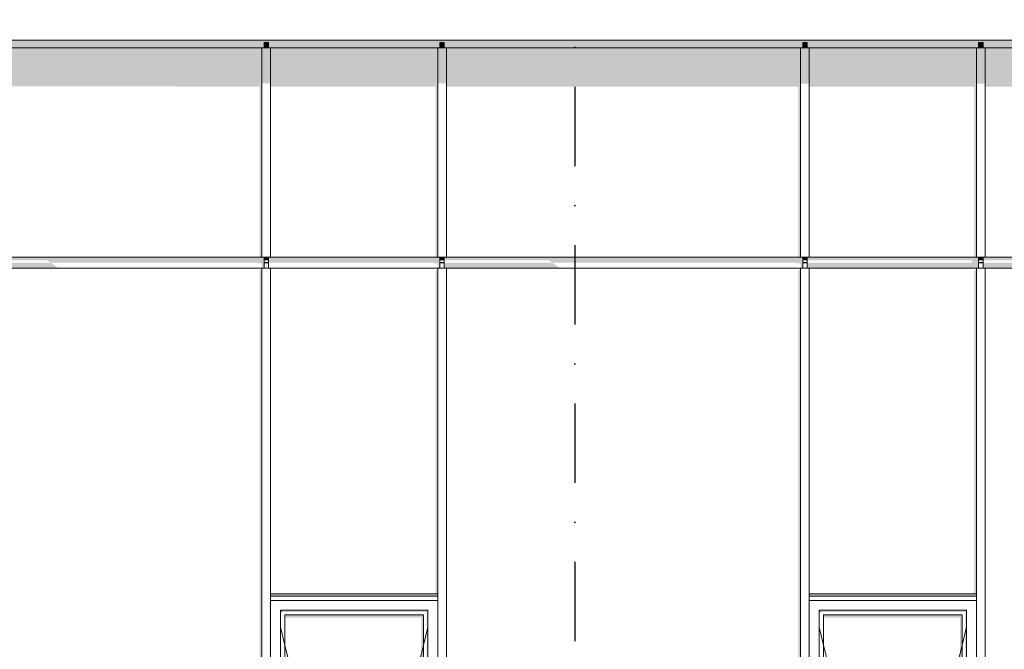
# Model space of a CAD drawing. Header units: millimetres. Extents: x 5751973 to 5786686, y -4800 to 9338.
# Tile 8 of 11: x 5765240 to 5769718, y 2820 to 5684. Entities that reach past the tile are written whole.
import ezdxf
from ezdxf.enums import TextEntityAlignment as Align

# ---------------------------------------------------------------- set-up
doc = ezdxf.new("R2010")
doc.units = ezdxf.units.MM
doc.header["$MEASUREMENT"] = 0
doc.linetypes.add('Kropki i Kreski', pattern=[720, 360, -180, 0, -180])
for name, color, linetype in [('Nowe_280-A Dachy Powłoki', 7, 'Continuous'), ('Nowe_290-A Ściany kurtynowe', 7, 'Continuous'), ('Nowe_410-K Osie', 7, 'Continuous')]:
    doc.layers.add(name, color=color, linetype=linetype)
for name, color, linetype, lineweight, true_color in [('Nowe_280-A Dachy Powłoki_Nr_pióra__61', 7, 'Continuous', 13, 0x6a6a6a), ('Nowe_290-A Ściany kurtynowe_Nr_pióra__61', 7, 'Continuous', 13, 0x6a6a6a), ('Nowe_410-K Osie_Nr_pióra__25', 7, 'Continuous', 25, 0x40a5ff)]:
    doc.layers.add(name, color=color, linetype=linetype, lineweight=lineweight, true_color=true_color)
for name, color, linetype, lineweight in [('Nowe_290-A Ściany kurtynowe_Nr_pióra__3', 7, 'Continuous', 13), ('Nowe_290-A Ściany kurtynowe_Nr_pióra__83', 7, 'Continuous', 13), ('Nowe_290-A Ściany kurtynowe_Nr_pióra__87', 7, 'Continuous', 13), ('Nowe_410-K Osie_Nr_pióra__1', 7, 'Continuous', 13)]:
    doc.layers.add(name, color=color, linetype=linetype, lineweight=lineweight)
doc.styles.add('STYL_AUTOMATYCZNY_1', font='arial.ttf')

# ---------------------------------------------------------------- blocks, each defined once
blk = doc.blocks.new('ElemPrzekroju_14', base_point=(5361781.8, 0))
at = {"layer": 'Nowe_280-A Dachy Powłoki_Nr_pióra__61', "linetype": 'Continuous', "lineweight": 0, "true_color": 0x1a1a1a}
blk.add_hatch(color=250, dxfattribs=at).paths.add_polyline_path([(5760635.6, 5580.4), (5762251.2, 5580.4), (5773059.4, 5580.3), (5773059.5, 5581), (5773060.4, 5589.9), (5760635.6, 5589.9)])
at = {"layer": 'Nowe_280-A Dachy Powłoki_Nr_pióra__61', "color": 251, "linetype": 'Continuous', "lineweight": 13, "true_color": 0x6a6a6a}
blk.add_line((5779445.6, 5589.9), (5760635.6, 5589.9), dxfattribs=at)
blk = doc.blocks.new('ElemPrzekroju_18', base_point=(5361781.8, 0))
at = {"layer": 'Nowe_290-A Ściany kurtynowe_Nr_pióra__61', "linetype": 'Continuous', "lineweight": 0, "true_color": 0x1a1a1a}
for points in [[(5766426.2, 2990.3), (5766433.3, 2990.3), (5766426.2, 2997.4)], [(5766426.2, 2997.4), (5766433.3, 2990.3), (5767089.2, 2990.3), (5767096.2, 2997.4)], [(5767076.2, 2977.4), (5766446.2, 2977.4), (5766446.2, 2963.3), (5767066.2, 2963.3), (5767066.2, 1601.2), (5767076.2, 1601.2)], [(5767096.2, 2997.4), (5767089.2, 2990.3), (5767091.2, 2990.3), (5767091.2, 1586.2), (5767096.2, 1581.2)], [(5767091.2, 1581.2), (5767096.2, 1581.2), (5767091.2, 1586.2)], [(5766381.2, 1516.2), (5766381.2, 1506.2), (5767141.2, 1506.2), (5767141.2, 1516.2)]]:
    blk.add_hatch(color=250, dxfattribs=at).paths.add_polyline_path(points)
at = {"layer": 'Nowe_290-A Ściany kurtynowe_Nr_pióra__3', "color": 7, "linetype": 'Continuous', "lineweight": 13}
for p, q in [((5766426.2, 2920.6), (5766446.2, 2839.1)), ((5767096.2, 2920.6), (5767076.2, 2839.1)), ((5766446.2, 2839.1), (5766750.2, 1601.2)), ((5767076.2, 2839.1), (5766772.3, 1601.2)), ((5766750.2, 1601.2), (5766755.1, 1581.2)), ((5766772.3, 1601.2), (5766767.4, 1581.2))]:
    blk.add_line(p, q, dxfattribs=at)
at = {"layer": 'Nowe_290-A Ściany kurtynowe_Nr_pióra__83', "color": 7, "linetype": 'Continuous', "lineweight": 13}
for p, q in [((5767141.2, 3072.4), (5766381.2, 3072.4)), ((5766381.2, 3042.4), (5766381.2, 1536.2)), ((5767141.2, 3042.4), (5766381.2, 3042.4)), ((5767141.2, 1536.2), (5767141.2, 3042.4)), ((5766426.2, 1581.2), (5766426.2, 2997.4)), ((5766426.2, 2997.4), (5767096.2, 2997.4)), ((5766446.2, 2977.4), (5767076.2, 2977.4)), ((5766446.2, 1601.2), (5766446.2, 2977.4)), ((5767076.2, 2977.4), (5767076.2, 1601.2)), ((5767096.2, 2997.4), (5767096.2, 1581.2)), ((5767096.2, 1581.2), (5766426.2, 1581.2)), ((5767076.2, 1601.2), (5766446.2, 1601.2)), ((5766381.2, 1536.2), (5767141.2, 1536.2)), ((5766381.2, 1506.2), (5767141.2, 1506.2))]:
    blk.add_line(p, q, dxfattribs=at)
blk = doc.blocks.new('ElemPrzekroju_19', base_point=(5361781.8, 0))
at = {"layer": 'Nowe_290-A Ściany kurtynowe_Nr_pióra__61', "linetype": 'Continuous', "lineweight": 0, "true_color": 0x1a1a1a}
for points in [[(5768876.2, 2990.3), (5768883.3, 2990.3), (5768876.2, 2997.4)], [(5768876.2, 2997.4), (5768883.3, 2990.3), (5769539.2, 2990.3), (5769546.2, 2997.4)], [(5769526.2, 2977.4), (5768896.2, 2977.4), (5768896.2, 2963.3), (5769516.2, 2963.3), (5769516.2, 1601.2), (5769526.2, 1601.2)], [(5769539.2, 2990.3), (5769541.2, 2990.3), (5769541.2, 1586.2), (5769546.2, 1581.2), (5769546.2, 2997.4)], [(5769541.2, 1581.2), (5769546.2, 1581.2), (5769541.2, 1586.2)], [(5768831.2, 1506.2), (5769591.2, 1506.2), (5769591.2, 1516.2), (5768831.2, 1516.2)]]:
    blk.add_hatch(color=250, dxfattribs=at).paths.add_polyline_path(points)
at = {"layer": 'Nowe_290-A Ściany kurtynowe_Nr_pióra__3', "color": 7, "linetype": 'Continuous', "lineweight": 13}
for p, q in [((5768876.2, 2920.6), (5768896.2, 2839.1)), ((5769546.2, 2920.6), (5769526.2, 2839.1)), ((5768896.2, 2839.1), (5769200.2, 1601.2)), ((5769526.2, 2839.1), (5769222.3, 1601.2)), ((5769200.2, 1601.2), (5769205.1, 1581.2)), ((5769222.3, 1601.2), (5769217.4, 1581.2))]:
    blk.add_line(p, q, dxfattribs=at)
at = {"layer": 'Nowe_290-A Ściany kurtynowe_Nr_pióra__83', "color": 7, "linetype": 'Continuous', "lineweight": 13}
for p, q in [((5769591.2, 3072.4), (5768831.2, 3072.4)), ((5768831.2, 3042.4), (5768831.2, 1536.2)), ((5769591.2, 3042.4), (5768831.2, 3042.4)), ((5769591.2, 1536.2), (5769591.2, 3042.4)), ((5768876.2, 1581.2), (5768876.2, 2997.4)), ((5768876.2, 2997.4), (5769546.2, 2997.4)), ((5768896.2, 2977.4), (5769526.2, 2977.4)), ((5768896.2, 1601.2), (5768896.2, 2977.4)), ((5769526.2, 2977.4), (5769526.2, 1601.2)), ((5769546.2, 2997.4), (5769546.2, 1581.2)), ((5769546.2, 1581.2), (5768876.2, 1581.2)), ((5769526.2, 1601.2), (5768896.2, 1601.2)), ((5768831.2, 1536.2), (5769591.2, 1536.2)), ((5768831.2, 1506.2), (5769591.2, 1506.2))]:
    blk.add_line(p, q, dxfattribs=at)
blk = doc.blocks.new('ElemPrzekroju_20', base_point=(5361781.8, 0))
at = {"layer": 'Nowe_290-A Ściany kurtynowe_Nr_pióra__61', "linetype": 'Continuous', "lineweight": 0, "true_color": 0x1a1a1a}
blk.add_hatch(color=250, dxfattribs=at).paths.add_polyline_path([(5768831.2, 3062.4), (5769591.2, 3062.4), (5769591.2, 4553.5), (5769581.2, 4539.4), (5769581.2, 3072.4), (5768831.2, 3072.4)])
at = {"layer": 'Nowe_290-A Ściany kurtynowe_Nr_pióra__87', "color": 7, "linetype": 'Continuous', "lineweight": 13}
for p, q in [((5768811.2, 4578.5), (5768801.2, 4578.5)), ((5768801.2, 4578.5), (5768801.2, 4553.5)), ((5769621.2, 4578.5), (5769611.2, 4578.5)), ((5769621.2, 4553.5), (5769621.2, 4578.5)), ((5769591.2, 4553.5), (5768831.2, 4553.5))]:
    blk.add_line(p, q, dxfattribs=at)
blk = doc.blocks.new('ElemPrzekroju_21', base_point=(5361781.8, 0))
at = {"layer": 'Nowe_290-A Ściany kurtynowe_Nr_pióra__61', "linetype": 'Continuous', "lineweight": 0, "true_color": 0x1a1a1a}
for points in [[(5771241.2, 4553.5), (5771231.2, 4539.3), (5771231.2, 25), (5771241.2, 25)], [(5769601.2, 25), (5769601.2, 10.9), (5769611.2, 10.9), (5769611.2, 25)], [(5771261.2, 25), (5771261.2, 10.9), (5771271.2, 10.9), (5771271.2, 25)]]:
    blk.add_hatch(color=250, dxfattribs=at).paths.add_polyline_path(points)
at = {"layer": 'Nowe_290-A Ściany kurtynowe_Nr_pióra__87', "color": 7, "linetype": 'Continuous', "lineweight": 13}
for p, q in [((5769611.2, 4578.5), (5769601.2, 4578.5)), ((5769601.2, 4578.5), (5769601.2, 4553.5)), ((5771271.2, 4578.5), (5771261.2, 4578.5)), ((5771271.2, 4553.5), (5771271.2, 4578.5)), ((5771241.2, 4553.5), (5769631.2, 4553.5)), ((5769601.2, 25), (5769601.2, 0)), ((5769631.2, 25), (5771241.2, 25)), ((5771271.2, 0), (5771271.2, 25))]:
    blk.add_line(p, q, dxfattribs=at)
blk = doc.blocks.new('ElemPrzekroju_60', base_point=(5361781.8, 0))
at = {"layer": 'Nowe_290-A Ściany kurtynowe_Nr_pióra__61', "linetype": 'Continuous', "lineweight": 0, "true_color": 0x1a1a1a}
for points in [[(5764721.2, 4578.6), (5764711.2, 4578.6), (5764711.2, 4578.6), (5764721.2, 4578.6)], [(5766351.2, 4603.5), (5764721.2, 4603.6), (5764721.2, 4589.5), (5765364.6, 4589.5), (5765380.1, 4578.6), (5764721.2, 4578.6), (5764721.2, 4553.6), (5765415.4, 4553.6), (5765380.1, 4578.6), (5766321.2, 4578.5), (5766321.2, 4575.3), (5766341.2, 4575.3), (5766341.2, 4564.5), (5766341.3, 4564.5), (5766341.2, 4564.4), (5766341.2, 4553.5), (5766351.2, 4553.5)]]:
    blk.add_hatch(color=250, dxfattribs=at).paths.add_polyline_path(points)
at = {"layer": 'Nowe_290-A Ściany kurtynowe_Nr_pióra__87', "color": 7, "linetype": 'Continuous', "lineweight": 13}
for p, q in [((5766351.2, 4603.5), (5764721.2, 4603.6)), ((5766361.2, 4578.5), (5766361.2, 4578.6))]:
    blk.add_line(p, q, dxfattribs=at)
blk = doc.blocks.new('ElemPrzekroju_61', base_point=(5361781.8, 0))
at = {"layer": 'Nowe_290-A Ściany kurtynowe_Nr_pióra__61', "linetype": 'Continuous', "lineweight": 0, "true_color": 0x1a1a1a}
blk.add_hatch(color=250, dxfattribs=at).paths.add_polyline_path([(5766361.2, 4578.5), (5766371.2, 4578.5), (5767121.2, 4578.5), (5767121.2, 4575.3), (5767141.2, 4575.3), (5767141.2, 4564.5), (5767141.3, 4564.5), (5767141.2, 4564.4), (5767141.2, 4553.5), (5767151.2, 4553.5), (5767151.2, 4603.5), (5766371.2, 4603.5), (5766371.2, 4578.6), (5766361.2, 4578.6)])
at = {"layer": 'Nowe_290-A Ściany kurtynowe_Nr_pióra__87', "color": 7, "linetype": 'Continuous', "lineweight": 13}
for p, q in [((5767151.2, 4603.5), (5766371.2, 4603.5)), ((5767161.2, 4578.5), (5767161.2, 4578.6))]:
    blk.add_line(p, q, dxfattribs=at)
blk = doc.blocks.new('ElemPrzekroju_62', base_point=(5361781.8, 0))
at = {"layer": 'Nowe_290-A Ściany kurtynowe_Nr_pióra__61', "linetype": 'Continuous', "lineweight": 0, "true_color": 0x1a1a1a}
for points in [[(5767161.2, 4578.6), (5767161.2, 4578.5), (5767171.2, 4578.5), (5767171.2, 4578.6)], [(5767171.2, 4578.5), (5767171.2, 4553.6), (5767697.2, 4553.6), (5767661.9, 4578.5), (5768771.2, 4578.5), (5768771.2, 4575.3), (5768791.2, 4575.3), (5768791.2, 4564.5), (5768791.3, 4564.5), (5768791.2, 4564.4), (5768791.2, 4553.5), (5768801.2, 4553.5), (5768801.2, 4603.5), (5767171.2, 4603.5), (5767171.2, 4589.5), (5767646.4, 4589.5), (5767661.9, 4578.5)]]:
    blk.add_hatch(color=250, dxfattribs=at).paths.add_polyline_path(points)
at = {"layer": 'Nowe_290-A Ściany kurtynowe_Nr_pióra__87', "color": 7, "linetype": 'Continuous', "lineweight": 13}
for p, q in [((5768801.2, 4603.5), (5767171.2, 4603.5)), ((5768811.2, 4578.5), (5768811.2, 4578.6))]:
    blk.add_line(p, q, dxfattribs=at)
blk = doc.blocks.new('ElemPrzekroju_63', base_point=(5361781.8, 0))
at = {"layer": 'Nowe_290-A Ściany kurtynowe_Nr_pióra__61', "linetype": 'Continuous', "lineweight": 0, "true_color": 0x1a1a1a}
for points in [[(5768811.2, 4578.5), (5768821.2, 4578.5), (5768821.2, 4578.6), (5768811.2, 4578.6)], [(5769601.2, 4603.5), (5768821.2, 4603.5), (5768821.2, 4589.5), (5769571.2, 4589.5), (5769571.2, 4578.5), (5768821.2, 4578.5), (5768821.2, 4553.6), (5769591.2, 4553.6), (5769591.2, 4553.5), (5769601.2, 4553.5)]]:
    blk.add_hatch(color=250, dxfattribs=at).paths.add_polyline_path(points)
at = {"layer": 'Nowe_290-A Ściany kurtynowe_Nr_pióra__87', "color": 7, "linetype": 'Continuous', "lineweight": 13}
for p, q in [((5769601.2, 4603.5), (5768821.2, 4603.5)), ((5769611.2, 4578.5), (5769611.2, 4578.6))]:
    blk.add_line(p, q, dxfattribs=at)
blk = doc.blocks.new('ElemPrzekroju_64', base_point=(5361781.8, 0))
at = {"layer": 'Nowe_290-A Ściany kurtynowe_Nr_pióra__61', "linetype": 'Continuous', "lineweight": 0, "true_color": 0x1a1a1a}
for points in [[(5769611.2, 4578.5), (5769621.2, 4578.5), (5769621.2, 4578.6), (5769611.2, 4578.6)], [(5769621.2, 4603.5), (5769621.2, 4589.5), (5771221.2, 4589.5), (5771221.2, 4578.5), (5769621.2, 4578.5), (5769621.2, 4553.6), (5771241.2, 4553.6), (5771241.2, 4553.5), (5771251.2, 4553.5), (5771251.2, 4603.5)]]:
    blk.add_hatch(color=250, dxfattribs=at).paths.add_polyline_path(points)
at = {"layer": 'Nowe_290-A Ściany kurtynowe_Nr_pióra__87', "color": 7, "linetype": 'Continuous', "lineweight": 13}
for p, q in [((5771251.2, 4603.5), (5769621.2, 4603.5)), ((5771261.2, 4578.5), (5771261.2, 4578.6))]:
    blk.add_line(p, q, dxfattribs=at)
blk = doc.blocks.new('ElemPrzekroju_68', base_point=(5361781.8, 0))
at = {"layer": 'Nowe_290-A Ściany kurtynowe_Nr_pióra__61', "linetype": 'Continuous', "lineweight": 0, "true_color": 0x1a1a1a}
blk.add_hatch(color=250, dxfattribs=at).paths.add_polyline_path([(5766381.2, 3062.4), (5767141.2, 3062.4), (5767141.2, 4553.5), (5767131.2, 4539.4), (5767131.2, 3072.4), (5766381.2, 3072.4)])
at = {"layer": 'Nowe_290-A Ściany kurtynowe_Nr_pióra__87', "color": 7, "linetype": 'Continuous', "lineweight": 13}
for p, q in [((5766361.2, 4578.5), (5766351.2, 4578.5)), ((5766351.2, 4578.5), (5766351.2, 4553.5)), ((5767171.2, 4578.5), (5767161.2, 4578.5)), ((5767171.2, 4553.5), (5767171.2, 4578.5)), ((5767141.2, 4553.5), (5766381.2, 4553.5))]:
    blk.add_line(p, q, dxfattribs=at)
blk = doc.blocks.new('ElemPrzekroju_69', base_point=(5361781.8, 0))
at = {"layer": 'Nowe_290-A Ściany kurtynowe_Nr_pióra__61', "linetype": 'Continuous', "lineweight": 0, "true_color": 0x1a1a1a}
for points in [[(5768781.2, 4539.4), (5768781.2, 25), (5768791.2, 25), (5768791.2, 4553.5)], [(5767151.2, 25), (5767151.2, 10.9), (5767161.2, 10.9), (5767161.2, 25)], [(5768811.2, 10.9), (5768821.2, 10.9), (5768821.2, 25), (5768811.2, 25)]]:
    blk.add_hatch(color=250, dxfattribs=at).paths.add_polyline_path(points)
at = {"layer": 'Nowe_290-A Ściany kurtynowe_Nr_pióra__87', "color": 7, "linetype": 'Continuous', "lineweight": 13}
for p, q in [((5767161.2, 4578.5), (5767151.2, 4578.5)), ((5767151.2, 4578.5), (5767151.2, 4553.5)), ((5768821.2, 4578.5), (5768811.2, 4578.5)), ((5768821.2, 4553.5), (5768821.2, 4578.5)), ((5768791.2, 4553.5), (5767181.2, 4553.5)), ((5767151.2, 25), (5767151.2, 0)), ((5767181.2, 25), (5768791.2, 25)), ((5768821.2, 0), (5768821.2, 25))]:
    blk.add_line(p, q, dxfattribs=at)
blk = doc.blocks.new('ElemPrzekroju_70', base_point=(5361781.8, 0))
at = {"layer": 'Nowe_290-A Ściany kurtynowe_Nr_pióra__61', "linetype": 'Continuous', "lineweight": 0, "true_color": 0x1a1a1a}
for points in [[(5766341.2, 4553.5), (5766331.2, 4539.4), (5766331.2, 25), (5766341.2, 25)], [(5764701.2, 25), (5764701.2, 10.9), (5764711.2, 10.9), (5764711.2, 25)], [(5766361.2, 10.9), (5766371.2, 10.9), (5766371.2, 25), (5766361.2, 25)]]:
    blk.add_hatch(color=250, dxfattribs=at).paths.add_polyline_path(points)
at = {"layer": 'Nowe_290-A Ściany kurtynowe_Nr_pióra__87', "color": 7, "linetype": 'Continuous', "lineweight": 13}
for p, q in [((5764711.2, 4578.6), (5764701.2, 4578.6)), ((5764701.2, 4578.6), (5764701.2, 4553.6)), ((5766371.2, 4578.5), (5766361.2, 4578.5)), ((5766371.2, 4553.5), (5766371.2, 4578.5)), ((5766341.2, 4553.5), (5764731.2, 4553.6)), ((5764701.2, 25), (5764701.2, 0)), ((5764731.2, 25), (5766341.2, 25)), ((5766371.2, 0), (5766371.2, 25))]:
    blk.add_line(p, q, dxfattribs=at)
blk = doc.blocks.new('ElemPrzekroju_75', base_point=(5361781.8, 0))
at = {"layer": 'Nowe_290-A Ściany kurtynowe_Nr_pióra__61', "linetype": 'Continuous', "lineweight": 0, "true_color": 0x1a1a1a}
for points in [[(5768821.2, 4603.5), (5769601.2, 4603.5), (5769601.2, 4603.6), (5768821.2, 4603.6)], [(5769611.2, 4578.6), (5769601.2, 4578.6), (5769601.2, 4578.5), (5769611.2, 4578.5)]]:
    blk.add_hatch(color=250, dxfattribs=at).paths.add_polyline_path(points)
at = {"layer": 'Nowe_290-A Ściany kurtynowe_Nr_pióra__87', "color": 7, "linetype": 'Continuous', "lineweight": 13}
blk.add_line((5768821.2, 4553.6), (5769601.2, 4553.6), dxfattribs=at)
blk = doc.blocks.new('ElemPrzekroju_76', base_point=(5361781.8, 0))
at = {"layer": 'Nowe_290-A Ściany kurtynowe_Nr_pióra__61', "linetype": 'Continuous', "lineweight": 0, "true_color": 0x1a1a1a}
for points in [[(5767151.2, 4603.6), (5766371.2, 4603.6), (5766371.2, 4603.5), (5767151.2, 4603.5)], [(5767151.2, 4578.6), (5767151.2, 4578.5), (5767161.2, 4578.5), (5767161.2, 4578.6)]]:
    blk.add_hatch(color=250, dxfattribs=at).paths.add_polyline_path(points)
at = {"layer": 'Nowe_290-A Ściany kurtynowe_Nr_pióra__87', "color": 7, "linetype": 'Continuous', "lineweight": 13}
blk.add_line((5766371.2, 4553.6), (5767151.2, 4553.6), dxfattribs=at)
blk = doc.blocks.new('ElemPrzekroju_81', base_point=(5361781.8, 0))
at = {"layer": 'Nowe_290-A Ściany kurtynowe_Nr_pióra__61', "linetype": 'Continuous', "lineweight": 0, "true_color": 0x1a1a1a}
for points in [[(5764721.2, 4603.6), (5766351.2, 4603.5), (5766351.2, 4603.6), (5764721.2, 4603.6)], [(5766361.2, 4578.6), (5766351.2, 4578.6), (5766351.2, 4578.5), (5766361.2, 4578.5)]]:
    blk.add_hatch(color=250, dxfattribs=at).paths.add_polyline_path(points)
at = {"layer": 'Nowe_290-A Ściany kurtynowe_Nr_pióra__87', "color": 7, "linetype": 'Continuous', "lineweight": 13}
blk.add_line((5764721.2, 4553.6), (5766351.2, 4553.6), dxfattribs=at)
blk = doc.blocks.new('ElemPrzekroju_82', base_point=(5361781.8, 0))
at = {"layer": 'Nowe_290-A Ściany kurtynowe_Nr_pióra__61', "linetype": 'Continuous', "lineweight": 0, "true_color": 0x1a1a1a}
for points in [[(5767171.2, 4603.6), (5767171.2, 4603.5), (5768801.2, 4603.5), (5768801.2, 4603.6)], [(5768811.2, 4578.6), (5768801.2, 4578.6), (5768801.2, 4578.5), (5768811.2, 4578.5)]]:
    blk.add_hatch(color=250, dxfattribs=at).paths.add_polyline_path(points)
at = {"layer": 'Nowe_290-A Ściany kurtynowe_Nr_pióra__87', "color": 7, "linetype": 'Continuous', "lineweight": 13}
blk.add_line((5767171.2, 4553.6), (5768801.2, 4553.6), dxfattribs=at)
blk = doc.blocks.new('ElemPrzekroju_83', base_point=(5361781.8, 0))
at = {"layer": 'Nowe_290-A Ściany kurtynowe_Nr_pióra__61', "linetype": 'Continuous', "lineweight": 0, "true_color": 0x1a1a1a}
for points in [[(5769621.2, 4603.6), (5769621.2, 4603.5), (5771251.2, 4603.5), (5771251.2, 4603.6)], [(5771251.2, 4578.6), (5771251.2, 4578.5), (5771261.2, 4578.5), (5771261.2, 4578.6)]]:
    blk.add_hatch(color=250, dxfattribs=at).paths.add_polyline_path(points)
at = {"layer": 'Nowe_290-A Ściany kurtynowe_Nr_pióra__87', "color": 7, "linetype": 'Continuous', "lineweight": 13}
blk.add_line((5769621.2, 4553.6), (5771251.2, 4553.6), dxfattribs=at)
blk = doc.blocks.new('ElemPrzekroju_95', base_point=(5361781.8, 0))
at = {"layer": 'Nowe_290-A Ściany kurtynowe_Nr_pióra__61', "linetype": 'Continuous', "lineweight": 0, "true_color": 0x1a1a1a}
blk.add_hatch(color=250, dxfattribs=at).paths.add_polyline_path([(5764721.2, 5580.4), (5764721.2, 5555.4), (5766351.2, 5555.3), (5766351.2, 5580.3)])
blk = doc.blocks.new('ElemPrzekroju_96', base_point=(5361781.8, 0))
at = {"layer": 'Nowe_290-A Ściany kurtynowe_Nr_pióra__61', "linetype": 'Continuous', "lineweight": 0, "true_color": 0x1a1a1a}
blk.add_hatch(color=250, dxfattribs=at).paths.add_polyline_path([(5766371.2, 5580.3), (5766371.2, 5555.3), (5767151.2, 5555.3), (5767151.2, 5580.3)])
blk = doc.blocks.new('ElemPrzekroju_97', base_point=(5361781.8, 0))
at = {"layer": 'Nowe_290-A Ściany kurtynowe_Nr_pióra__61', "linetype": 'Continuous', "lineweight": 0, "true_color": 0x1a1a1a}
blk.add_hatch(color=250, dxfattribs=at).paths.add_polyline_path([(5767171.2, 5580.3), (5767171.2, 5555.3), (5768801.2, 5555.3), (5768801.2, 5580.3)])
blk = doc.blocks.new('ElemPrzekroju_98', base_point=(5361781.8, 0))
at = {"layer": 'Nowe_290-A Ściany kurtynowe_Nr_pióra__61', "linetype": 'Continuous', "lineweight": 0, "true_color": 0x1a1a1a}
blk.add_hatch(color=250, dxfattribs=at).paths.add_polyline_path([(5768821.2, 5580.3), (5768821.2, 5555.3), (5769601.2, 5555.3), (5769601.2, 5580.3)])
blk = doc.blocks.new('ElemPrzekroju_99', base_point=(5361781.8, 0))
at = {"layer": 'Nowe_290-A Ściany kurtynowe_Nr_pióra__61', "linetype": 'Continuous', "lineweight": 0, "true_color": 0x1a1a1a}
blk.add_hatch(color=250, dxfattribs=at).paths.add_polyline_path([(5769621.2, 5580.3), (5769621.2, 5555.3), (5771251.2, 5555.3), (5771251.2, 5580.3)])
blk = doc.blocks.new('ElemPrzekroju_105', base_point=(5361781.8, 0))
at = {"layer": 'Nowe_290-A Ściany kurtynowe_Nr_pióra__61', "linetype": 'Continuous', "lineweight": 0, "true_color": 0x1a1a1a}
for points in [[(5764701.2, 5555.4), (5764711.2, 5555.4), (5764711.2, 5580.4), (5764701.2, 5580.4)], [(5766341.2, 5555.3), (5764731.2, 5555.4), (5764731.2, 5380.2), (5766331.2, 5379.7), (5766331.2, 4603.6), (5766341.2, 4603.6)], [(5766361.2, 5555.3), (5766371.2, 5555.3), (5766371.2, 5580.3), (5766361.2, 5580.3)], [(5764701.2, 4589.5), (5764711.2, 4589.5), (5764711.2, 4603.6), (5764701.2, 4603.6)], [(5766371.2, 4603.6), (5766361.2, 4603.6), (5766361.2, 4589.5), (5766371.2, 4589.5)]]:
    blk.add_hatch(color=250, dxfattribs=at).paths.add_polyline_path(points)
at = {"layer": 'Nowe_290-A Ściany kurtynowe_Nr_pióra__87', "color": 7, "linetype": 'Continuous', "lineweight": 13}
for p, q in [((5764711.2, 5580.4), (5764701.2, 5580.4)), ((5764701.2, 5580.4), (5764701.2, 5555.4)), ((5766341.2, 5555.3), (5764731.2, 5555.4)), ((5766371.2, 5580.3), (5766361.2, 5580.3)), ((5766371.2, 5555.3), (5766371.2, 5580.3)), ((5764701.2, 4603.6), (5764701.2, 4578.6)), ((5764701.2, 4578.6), (5764711.2, 4578.6)), ((5764731.2, 4603.6), (5766341.2, 4603.6)), ((5766361.2, 4578.6), (5766371.2, 4578.6)), ((5766371.2, 4578.6), (5766371.2, 4603.6))]:
    blk.add_line(p, q, dxfattribs=at)
blk = doc.blocks.new('ElemPrzekroju_106', base_point=(5361781.8, 0))
at = {"layer": 'Nowe_290-A Ściany kurtynowe_Nr_pióra__61', "linetype": 'Continuous', "lineweight": 0, "true_color": 0x1a1a1a}
for points in [[(5769601.2, 5555.3), (5769611.2, 5555.3), (5769611.2, 5580.3), (5769601.2, 5580.3)], [(5769631.2, 5555.3), (5769631.2, 5378.7), (5771231.2, 5378.3), (5771231.2, 4603.6), (5771241.2, 4603.6), (5771241.2, 5555.3)], [(5771261.2, 5555.3), (5771271.2, 5555.3), (5771271.2, 5580.3), (5771261.2, 5580.3)], [(5769601.2, 4589.5), (5769611.2, 4589.5), (5769611.2, 4603.6), (5769601.2, 4603.6)], [(5771271.2, 4603.6), (5771261.2, 4603.6), (5771261.2, 4589.5), (5771271.2, 4589.5)]]:
    blk.add_hatch(color=250, dxfattribs=at).paths.add_polyline_path(points)
at = {"layer": 'Nowe_290-A Ściany kurtynowe_Nr_pióra__87', "color": 7, "linetype": 'Continuous', "lineweight": 13}
for p, q in [((5769611.2, 5580.3), (5769601.2, 5580.3)), ((5769601.2, 5580.3), (5769601.2, 5555.3)), ((5771241.2, 5555.3), (5769631.2, 5555.3)), ((5771271.2, 5580.3), (5771261.2, 5580.3)), ((5771271.2, 5555.3), (5771271.2, 5580.3)), ((5769601.2, 4603.6), (5769601.2, 4578.6)), ((5769601.2, 4578.6), (5769611.2, 4578.6)), ((5769631.2, 4603.6), (5771241.2, 4603.6)), ((5771261.2, 4578.6), (5771271.2, 4578.6)), ((5771271.2, 4578.6), (5771271.2, 4603.6))]:
    blk.add_line(p, q, dxfattribs=at)
blk = doc.blocks.new('ElemPrzekroju_107', base_point=(5361781.8, 0))
at = {"layer": 'Nowe_290-A Ściany kurtynowe_Nr_pióra__61', "linetype": 'Continuous', "lineweight": 0, "true_color": 0x1a1a1a}
for points in [[(5766361.2, 5580.3), (5766351.2, 5580.3), (5766351.2, 5555.3), (5766361.2, 5555.3)], [(5767141.2, 5555.3), (5766381.2, 5555.3), (5766381.2, 5379.7), (5767131.2, 5379.5), (5767131.2, 4603.6), (5767141.2, 4603.6)], [(5767171.2, 5580.3), (5767161.2, 5580.3), (5767161.2, 5555.3), (5767171.2, 5555.3)], [(5766351.2, 4589.5), (5766361.2, 4589.5), (5766361.2, 4603.6), (5766351.2, 4603.6)], [(5767171.2, 4603.6), (5767161.2, 4603.6), (5767161.2, 4589.5), (5767171.2, 4589.5)]]:
    blk.add_hatch(color=250, dxfattribs=at).paths.add_polyline_path(points)
at = {"layer": 'Nowe_290-A Ściany kurtynowe_Nr_pióra__87', "color": 7, "linetype": 'Continuous', "lineweight": 13}
for p, q in [((5766361.2, 5580.3), (5766351.2, 5580.3)), ((5766351.2, 5580.3), (5766351.2, 5555.3)), ((5767141.2, 5555.3), (5766381.2, 5555.3)), ((5767171.2, 5580.3), (5767161.2, 5580.3)), ((5767171.2, 5555.3), (5767171.2, 5580.3)), ((5766351.2, 4603.6), (5766351.2, 4578.6)), ((5766351.2, 4578.6), (5766361.2, 4578.6)), ((5766381.2, 4603.6), (5767141.2, 4603.6)), ((5767161.2, 4578.6), (5767171.2, 4578.6)), ((5767171.2, 4578.6), (5767171.2, 4603.6))]:
    blk.add_line(p, q, dxfattribs=at)
blk = doc.blocks.new('ElemPrzekroju_108', base_point=(5361781.8, 0))
at = {"layer": 'Nowe_290-A Ściany kurtynowe_Nr_pióra__61', "linetype": 'Continuous', "lineweight": 0, "true_color": 0x1a1a1a}
for points in [[(5767151.2, 5555.3), (5767161.2, 5555.3), (5767161.2, 5580.3), (5767151.2, 5580.3)], [(5767181.2, 5555.3), (5767181.2, 5379.5), (5768781.2, 5379), (5768781.2, 4603.6), (5768791.2, 4603.6), (5768791.2, 5555.3)], [(5768821.2, 5580.3), (5768811.2, 5580.3), (5768811.2, 5555.3), (5768821.2, 5555.3)], [(5767151.2, 4603.6), (5767151.2, 4589.5), (5767161.2, 4589.5), (5767161.2, 4603.6)], [(5768811.2, 4603.6), (5768811.2, 4589.5), (5768821.2, 4589.5), (5768821.2, 4603.6)]]:
    blk.add_hatch(color=250, dxfattribs=at).paths.add_polyline_path(points)
at = {"layer": 'Nowe_290-A Ściany kurtynowe_Nr_pióra__87', "color": 7, "linetype": 'Continuous', "lineweight": 13}
for p, q in [((5767161.2, 5580.3), (5767151.2, 5580.3)), ((5767151.2, 5580.3), (5767151.2, 5555.3)), ((5768791.2, 5555.3), (5767181.2, 5555.3)), ((5768821.2, 5580.3), (5768811.2, 5580.3)), ((5768821.2, 5555.3), (5768821.2, 5580.3)), ((5767151.2, 4603.6), (5767151.2, 4578.6)), ((5767151.2, 4578.6), (5767161.2, 4578.6)), ((5767181.2, 4603.6), (5768791.2, 4603.6)), ((5768811.2, 4578.6), (5768821.2, 4578.6)), ((5768821.2, 4578.6), (5768821.2, 4603.6))]:
    blk.add_line(p, q, dxfattribs=at)
blk = doc.blocks.new('ElemPrzekroju_109', base_point=(5361781.8, 0))
at = {"layer": 'Nowe_290-A Ściany kurtynowe_Nr_pióra__61', "linetype": 'Continuous', "lineweight": 0, "true_color": 0x1a1a1a}
for points in [[(5768801.2, 5555.3), (5768811.2, 5555.3), (5768811.2, 5580.3), (5768801.2, 5580.3)], [(5769591.2, 5555.3), (5768831.2, 5555.3), (5768831.2, 5379), (5769581.2, 5378.7), (5769581.2, 4603.6), (5769591.2, 4603.6)], [(5769621.2, 5580.3), (5769611.2, 5580.3), (5769611.2, 5555.3), (5769621.2, 5555.3)], [(5768801.2, 4589.5), (5768811.2, 4589.5), (5768811.2, 4603.6), (5768801.2, 4603.6)], [(5769611.2, 4603.6), (5769611.2, 4589.5), (5769621.2, 4589.5), (5769621.2, 4603.6)]]:
    blk.add_hatch(color=250, dxfattribs=at).paths.add_polyline_path(points)
at = {"layer": 'Nowe_290-A Ściany kurtynowe_Nr_pióra__87', "color": 7, "linetype": 'Continuous', "lineweight": 13}
for p, q in [((5768811.2, 5580.3), (5768801.2, 5580.3)), ((5768801.2, 5580.3), (5768801.2, 5555.3)), ((5769591.2, 5555.3), (5768831.2, 5555.3)), ((5769621.2, 5580.3), (5769611.2, 5580.3)), ((5769621.2, 5555.3), (5769621.2, 5580.3)), ((5768801.2, 4603.6), (5768801.2, 4578.6)), ((5768801.2, 4578.6), (5768811.2, 4578.6)), ((5768831.2, 4603.6), (5769591.2, 4603.6)), ((5769611.2, 4578.6), (5769621.2, 4578.6)), ((5769621.2, 4578.6), (5769621.2, 4603.6))]:
    blk.add_line(p, q, dxfattribs=at)
blk = doc.blocks.new('ElemPrzekroju_118', base_point=(5361781.8, 0))
at = {"layer": 'Nowe_290-A Ściany kurtynowe_Nr_pióra__61', "linetype": 'Continuous', "lineweight": 0, "true_color": 0x1a1a1a}
blk.add_hatch(color=250, dxfattribs=at).paths.add_polyline_path([(5766376.2, 3035.3), (5766376.2, 1529.1), (5766381.2, 1529.1), (5766381.2, 3042.4)])
at = {"layer": 'Nowe_290-A Ściany kurtynowe_Nr_pióra__87', "color": 7, "linetype": 'Continuous', "lineweight": 13}
for p, q in [((5766341.2, 1526.2), (5766341.2, 3052.4)), ((5766381.2, 3042.4), (5766381.2, 3052.4)), ((5766381.2, 1526.2), (5766381.2, 1536.2))]:
    blk.add_line(p, q, dxfattribs=at)
blk = doc.blocks.new('ElemPrzekroju_119', base_point=(5361781.8, 0))
at = {"layer": 'Nowe_290-A Ściany kurtynowe_Nr_pióra__87', "color": 7, "linetype": 'Continuous', "lineweight": 13}
blk.add_line((5767181.2, 1526.2), (5767181.2, 3052.4), dxfattribs=at)
blk = doc.blocks.new('ElemPrzekroju_120', base_point=(5361781.8, 0))
at = {"layer": 'Nowe_290-A Ściany kurtynowe_Nr_pióra__61', "linetype": 'Continuous', "lineweight": 0, "true_color": 0x1a1a1a}
blk.add_hatch(color=250, dxfattribs=at).paths.add_polyline_path([(5768826.2, 1529.1), (5768831.2, 1529.1), (5768831.2, 3042.4), (5768826.2, 3035.3)])
at = {"layer": 'Nowe_290-A Ściany kurtynowe_Nr_pióra__87', "color": 7, "linetype": 'Continuous', "lineweight": 13}
for p, q in [((5768791.2, 1526.2), (5768791.2, 3052.4)), ((5768831.2, 3042.4), (5768831.2, 3052.4)), ((5768831.2, 1526.2), (5768831.2, 1536.2))]:
    blk.add_line(p, q, dxfattribs=at)
blk = doc.blocks.new('ElemPrzekroju_121', base_point=(5361781.8, 0))
at = {"layer": 'Nowe_290-A Ściany kurtynowe_Nr_pióra__87', "color": 7, "linetype": 'Continuous', "lineweight": 13}
blk.add_line((5769631.2, 1526.2), (5769631.2, 3052.4), dxfattribs=at)
blk = doc.blocks.new('ElemPrzekroju_138', base_point=(5361781.8, 0))
at = {"layer": 'Nowe_290-A Ściany kurtynowe_Nr_pióra__87', "color": 7, "linetype": 'Continuous', "lineweight": 13}
for p, q in [((5766381.2, 4553.5), (5766341.2, 4553.5)), ((5766341.2, 3052.4), (5766341.2, 4553.5)), ((5766381.2, 3062.4), (5766381.2, 4553.5)), ((5766381.2, 3052.4), (5766381.2, 3062.4))]:
    blk.add_line(p, q, dxfattribs=at)
blk = doc.blocks.new('ElemPrzekroju_139', base_point=(5361781.8, 0))
at = {"layer": 'Nowe_290-A Ściany kurtynowe_Nr_pióra__87', "color": 7, "linetype": 'Continuous', "lineweight": 13}
for p, q in [((5767181.2, 4553.5), (5767141.2, 4553.5)), ((5767141.2, 3062.4), (5767141.2, 4553.5)), ((5767181.2, 3052.4), (5767181.2, 4553.5))]:
    blk.add_line(p, q, dxfattribs=at)
blk = doc.blocks.new('ElemPrzekroju_140', base_point=(5361781.8, 0))
at = {"layer": 'Nowe_290-A Ściany kurtynowe_Nr_pióra__87', "color": 7, "linetype": 'Continuous', "lineweight": 13}
for p, q in [((5768831.2, 4553.5), (5768791.2, 4553.5)), ((5768791.2, 3052.4), (5768791.2, 4553.5)), ((5768831.2, 3062.4), (5768831.2, 4553.5)), ((5768831.2, 3052.4), (5768831.2, 3062.4))]:
    blk.add_line(p, q, dxfattribs=at)
blk = doc.blocks.new('ElemPrzekroju_141', base_point=(5361781.8, 0))
at = {"layer": 'Nowe_290-A Ściany kurtynowe_Nr_pióra__87', "color": 7, "linetype": 'Continuous', "lineweight": 13}
for p, q in [((5769631.2, 4553.5), (5769591.2, 4553.5)), ((5769591.2, 3062.4), (5769591.2, 4553.5)), ((5769631.2, 3052.4), (5769631.2, 4553.5))]:
    blk.add_line(p, q, dxfattribs=at)
blk = doc.blocks.new('ElemPrzekroju_148', base_point=(5361781.8, 0))
at = {"layer": 'Nowe_290-A Ściany kurtynowe_Nr_pióra__61', "linetype": 'Continuous', "lineweight": 0, "true_color": 0x1a1a1a}
blk.add_hatch(color=250, dxfattribs=at).paths.add_polyline_path([(5766381.2, 5555.3), (5766341.2, 5555.3), (5766341.2, 5393.8), (5766381.2, 5393.8)])
at = {"layer": 'Nowe_290-A Ściany kurtynowe_Nr_pióra__87', "color": 7, "linetype": 'Continuous', "lineweight": 13}
for p, q in [((5766381.2, 5555.3), (5766341.2, 5555.3)), ((5766341.2, 4603.6), (5766341.2, 5555.3)), ((5766381.2, 4603.6), (5766381.2, 5555.3)), ((5766341.2, 4603.6), (5766381.2, 4603.6))]:
    blk.add_line(p, q, dxfattribs=at)
blk = doc.blocks.new('ElemPrzekroju_149', base_point=(5361781.8, 0))
at = {"layer": 'Nowe_290-A Ściany kurtynowe_Nr_pióra__61', "linetype": 'Continuous', "lineweight": 0, "true_color": 0x1a1a1a}
blk.add_hatch(color=250, dxfattribs=at).paths.add_polyline_path([(5767141.2, 5555.3), (5767141.2, 5393.6), (5767181.2, 5393.6), (5767181.2, 5555.3)])
at = {"layer": 'Nowe_290-A Ściany kurtynowe_Nr_pióra__87', "color": 7, "linetype": 'Continuous', "lineweight": 13}
for p, q in [((5767181.2, 5555.3), (5767141.2, 5555.3)), ((5767141.2, 4603.6), (5767141.2, 5555.3)), ((5767181.2, 4603.6), (5767181.2, 5555.3)), ((5767141.2, 4603.6), (5767181.2, 4603.6))]:
    blk.add_line(p, q, dxfattribs=at)
blk = doc.blocks.new('ElemPrzekroju_150', base_point=(5361781.8, 0))
at = {"layer": 'Nowe_290-A Ściany kurtynowe_Nr_pióra__61', "linetype": 'Continuous', "lineweight": 0, "true_color": 0x1a1a1a}
blk.add_hatch(color=250, dxfattribs=at).paths.add_polyline_path([(5768791.2, 5555.3), (5768791.2, 5393.1), (5768831.2, 5393.1), (5768831.2, 5555.3)])
at = {"layer": 'Nowe_290-A Ściany kurtynowe_Nr_pióra__87', "color": 7, "linetype": 'Continuous', "lineweight": 13}
for p, q in [((5768831.2, 5555.3), (5768791.2, 5555.3)), ((5768791.2, 4603.6), (5768791.2, 5555.3)), ((5768831.2, 4603.6), (5768831.2, 5555.3)), ((5768791.2, 4603.6), (5768831.2, 4603.6))]:
    blk.add_line(p, q, dxfattribs=at)
blk = doc.blocks.new('ElemPrzekroju_151', base_point=(5361781.8, 0))
at = {"layer": 'Nowe_290-A Ściany kurtynowe_Nr_pióra__61', "linetype": 'Continuous', "lineweight": 0, "true_color": 0x1a1a1a}
blk.add_hatch(color=250, dxfattribs=at).paths.add_polyline_path([(5769591.2, 5555.3), (5769591.2, 5392.9), (5769631.2, 5392.9), (5769631.2, 5555.3)])
at = {"layer": 'Nowe_290-A Ściany kurtynowe_Nr_pióra__87', "color": 7, "linetype": 'Continuous', "lineweight": 13}
for p, q in [((5769631.2, 5555.3), (5769591.2, 5555.3)), ((5769591.2, 4603.6), (5769591.2, 5555.3)), ((5769631.2, 4603.6), (5769631.2, 5555.3)), ((5769591.2, 4603.6), (5769631.2, 4603.6))]:
    blk.add_line(p, q, dxfattribs=at)
blk = doc.blocks.new('ElemPrzekroju_160', base_point=(5361781.8, 0))
at = {"layer": 'Nowe_290-A Ściany kurtynowe_Nr_pióra__87', "color": 7, "linetype": 'Continuous', "lineweight": 13}
for p in [(5766381.2, 3062.4), (5767141.2, 3042.4)]:
    blk.add_line(p, (5767141.2, 3062.4), dxfattribs=at)
blk = doc.blocks.new('ElemPrzekroju_161', base_point=(5361781.8, 0))
at = {"layer": 'Nowe_290-A Ściany kurtynowe_Nr_pióra__87', "color": 7, "linetype": 'Continuous', "lineweight": 13}
for p in [(5768831.2, 3062.4), (5769591.2, 3042.4)]:
    blk.add_line(p, (5769591.2, 3062.4), dxfattribs=at)
blk = doc.blocks.new('Standardowy znacznik osi[4]', base_point=(5767765.5, 8538.2))
at = {"layer": 'Nowe_410-K Osie_Nr_pióra__25', "color": 161, "linetype": 'Kropki i Kreski', "lineweight": 25, "true_color": 0x40a5ff}
blk.add_line((5767765.5, 7538.2), (5767765.5, -3000), dxfattribs=at)
at = {"layer": 'Nowe_410-K Osie_Nr_pióra__1', "color": 7, "lineweight": 13, "style": 'STYL_AUTOMATYCZNY_1'}
for tag, p in [('AC_MarkerText_1_0', (5767765.5, 9113.2)), ('AC_MarkerText_1_1', (5767765.5, -4225))]:
    blk.add_attdef(tag, text='', height=350, rotation=360, dxfattribs=at).set_placement(p, align=Align.TOP_CENTER)

msp = doc.modelspace()

# ---------------------------------------------------------------- block references
at = {"layer": 'Nowe_280-A Dachy Powłoki', "lineweight": 0}
msp.add_blockref('ElemPrzekroju_14', (5361781.8, 0), dxfattribs=at)
at = {"layer": 'Nowe_290-A Ściany kurtynowe', "lineweight": 0}
for name in ['ElemPrzekroju_105', 'ElemPrzekroju_95', 'ElemPrzekroju_148', 'ElemPrzekroju_107', 'ElemPrzekroju_96', 'ElemPrzekroju_149', 'ElemPrzekroju_108', 'ElemPrzekroju_97', 'ElemPrzekroju_150', 'ElemPrzekroju_109', 'ElemPrzekroju_98', 'ElemPrzekroju_151', 'ElemPrzekroju_106', 'ElemPrzekroju_99', 'ElemPrzekroju_70', 'ElemPrzekroju_60', 'ElemPrzekroju_81', 'ElemPrzekroju_68', 'ElemPrzekroju_61', 'ElemPrzekroju_76', 'ElemPrzekroju_69', 'ElemPrzekroju_62', 'ElemPrzekroju_82', 'ElemPrzekroju_20', 'ElemPrzekroju_63', 'ElemPrzekroju_75', 'ElemPrzekroju_21', 'ElemPrzekroju_64', 'ElemPrzekroju_83', 'ElemPrzekroju_138', 'ElemPrzekroju_139', 'ElemPrzekroju_140', 'ElemPrzekroju_141', 'ElemPrzekroju_118', 'ElemPrzekroju_18', 'ElemPrzekroju_160', 'ElemPrzekroju_119', 'ElemPrzekroju_120', 'ElemPrzekroju_19', 'ElemPrzekroju_161', 'ElemPrzekroju_121']:
    msp.add_blockref(name, (5361781.8, 0), dxfattribs=at)
at = {"layer": 'Nowe_410-K Osie', "color": 8, "linetype": 'Continuous', "lineweight": 13}
msp.add_blockref('Standardowy znacznik osi[4]', (5767765.5, 8538.2), dxfattribs=at)

doc.saveas('drawing.dxf')
